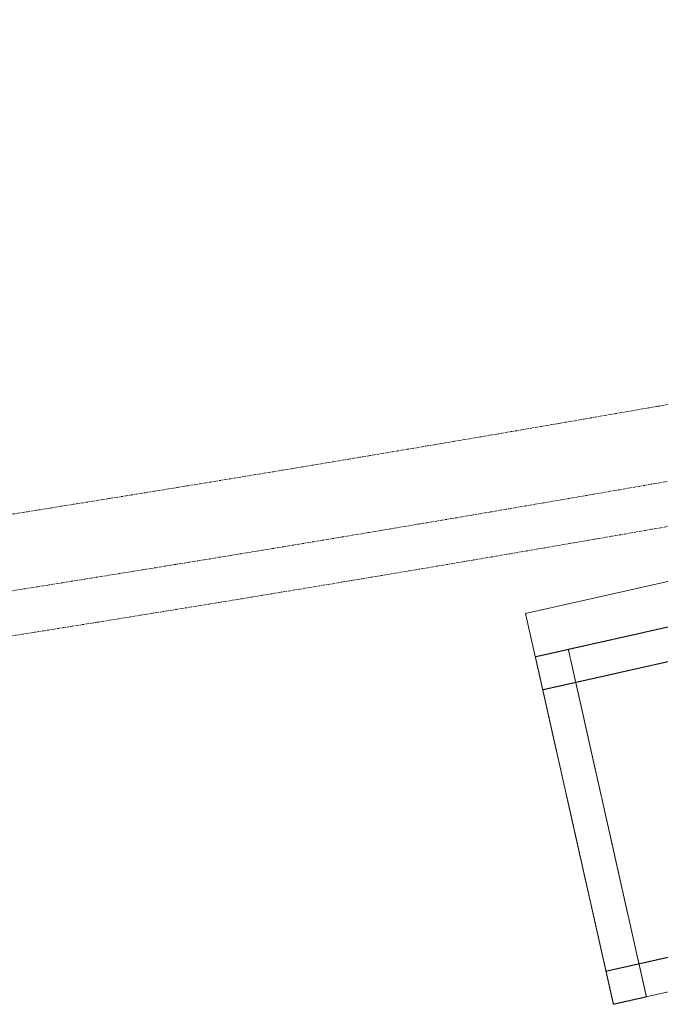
# Model space of a CAD drawing. Header units: metres. Extents: x 362935 to 596424, y 80601 to 172483.
# Tile 32 of 145: x 393537 to 394257, y 96198 to 97303. Entities that reach past the tile are written whole.
import ezdxf

# ---------------------------------------------------------------- set-up
doc = ezdxf.new("R2010")
doc.units = ezdxf.units.M
doc.linetypes.add('( Hidden )', pattern=[0.375, 0.25, -0.125])
doc.linetypes.add('DASHED2', pattern=[9.525, 6.35, -3.175])
doc.layers.get('0').update_dxf_attribs({"color": 8, "lineweight": 5})
for name, color, linetype, lineweight in [('A1-WODDEN BATTEN', 8, 'Continuous', 5), ('CT_BULKHEAD', 8, '( Hidden )', 5), ('FURNITURE', 8, 'Continuous', 5)]:
    doc.layers.add(name, color=color, linetype=linetype, lineweight=lineweight)

# ---------------------------------------------------------------- blocks, each defined once
blk = doc.blocks.new('FTV1-W2')
at = {"color": 0}
blk.add_lwpolyline([(0, -450), (0, 0), (2400, 0), (2400, -450)], close=True, dxfattribs=at)
at = {"layer": 'FURNITURE', "linetype": 'DASHED2', "ltscale": 0.06}
blk.add_lwpolyline([(38, -450), (0, -450), (0, -50), (38, -50)], close=True, dxfattribs=at)
for points in [[(38, -50), (2362, -50)], [(2400, -88), (0, -88)], [(2400, -412), (0, -412)]]:
    blk.add_lwpolyline(points, dxfattribs=at)

msp = doc.modelspace()

# ---------------------------------------------------------------- linework, layer by layer
at = {"layer": 'A1-WODDEN BATTEN', "color": 8, "linetype": 'DASHED2', "ltscale": 0.3}
for radius, end in [(48676.6, 282.51605), (48726.6, 282.51654)]:
    msp.add_arc((385885.2, 144734.7, 1343980.9), radius, 277.76838, end, dxfattribs=at)
at = {"layer": 'CT_BULKHEAD', "linetype": 'DASHED2', "ltscale": 0.3}
msp.add_arc((385885.2, 144734.7, 1343980.9), 48591.6, 277.76838, 287.96425, dxfattribs=at)

# ---------------------------------------------------------------- block references
at = {"layer": 'FURNITURE', "rotation": 12.66484600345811}
msp.add_blockref('FTV1-W2', (394105.9, 96636.6, 1343980.9), dxfattribs=at)

doc.saveas('drawing.dxf')
